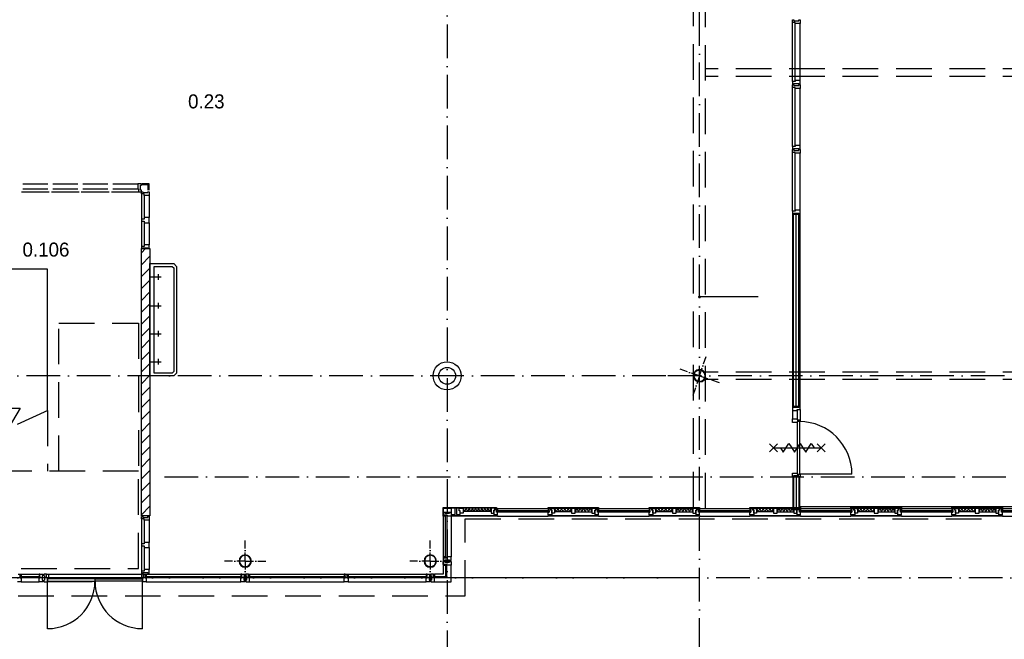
# Model space of a CAD drawing. Header units: millimetres. Extents: x 90707 to 450385, y -1262 to 949019.
# Tile 14 of 60: x 132325 to 149881, y 8114 to 19153. Entities that reach past the tile are written whole.
import ezdxf
from ezdxf.enums import TextEntityAlignment as Align

# ---------------------------------------------------------------- set-up
doc = ezdxf.new("R2010")
doc.units = ezdxf.units.MM
doc.header["$LTSCALE"] = 100
doc.linetypes.add('DASHDOT', pattern=[9, 6, -1.5, 0, -1.5])
doc.linetypes.add('HIDDEN', pattern=[9.525, 6.35, -3.175])
for name, color, linetype in [('AL$1----_ALGEMEEN', 7, 'CONTINUOUS'), ('AL$7----_STRAMIEN', 1, 'DASHDOT'), ('AL$8----_HULPKOLOM', 2, 'CONTINUOUS'), ('AL$8----_HULPLIJNEN', 2, 'CONTINUOUS'), ('AL21----_BUITENWAND', 4, 'CONTINUOUS'), ('AL21K---_ISOLATIE', 1, 'CONTINUOUS'), ('AL22----_BINNENWAND', 7, 'CONTINUOUS'), ('AL24----_TRAPPEN', 7, 'CONTINUOUS'), ('AL28----_KONSTRUKTIE', 3, 'CONTINUOUS'), ('AL31----_BUITENKOZ', 7, 'CONTINUOUS'), ('AL31----_DRAAIRICHTING', 1, 'CONTINUOUS'), ('AL32----_BINNENKOZ', 7, 'CONTINUOUS'), ('AL32----_DRAAIRICHTING', 1, 'CONTINUOUS'), ('AL65----_BEVEILIGING', 7, 'CONTINUOUS'), ('AL74----_INRSANITAIR', 7, 'CONTINUOUS'), ('ALL-----_REFLIJNEN', 8, 'CONTINUOUS'), ('ALXAB---_PREFABBETON', 1, 'CONTINUOUS'), ('ALXOU---_GLAS', 7, 'CONTINUOUS'), ('BOUW', 8, 'CONTINUOUS'), ('EL6441--_DATACOM', 3, 'CONTINUOUS'), ('MV-BINNENKOZIJN', 1, 'CONTINUOUS'), ('MV-BINNENWANDEN', 1, 'CONTINUOUS'), ('VOLGNUMMER', 7, 'CONTINUOUS')]:
    doc.layers.add(name, color=color, linetype=linetype)
doc.styles.add('BURO-025', font='BUROFONT.shx', dxfattribs={"height": 250})
doc.styles.get("Standard").update_dxf_attribs({"font": 'iso.shx'})

# ---------------------------------------------------------------- blocks, each defined once
blk = doc.blocks.new('A$Cca306792')
at = {"layer": 'AL$1----_ALGEMEEN', "color": 8}
blk.add_line((41903, 14330), (41903, 14330), dxfattribs=at)
at = {"layer": 'AL$7----_STRAMIEN', "color": 1}
for p, q in [((48828, 22132), (48828, 5654)), ((52728, 10470), (28083, 10470))]:
    blk.add_line(p, q, dxfattribs=at)
at = {"layer": 'AL$7----_STRAMIEN'}
blk.add_line((61428, 10470), (30583, 10470), dxfattribs=at)
for points in [[(53328, 5550), (53328, 47073)], [(43788, 12270), (83281, 12270)]]:
    blk.add_lwpolyline(points, dxfattribs=at)
at = {"layer": 'AL$7----_STRAMIEN', "color": 1}
blk.add_lwpolyline([(101068, 14070), (52728, 14070), (28083, 14070)], dxfattribs=at)
at = {"layer": 'AL$8----_HULPKOLOM', "color": 8}
blk.add_circle((48828, 14070), 250, dxfattribs=at)
blk.add_circle((48828, 14070), 250, dxfattribs=at)
at = {"layer": 'AL$8----_HULPLIJNEN', "color": 8, "linetype": 'DASHDOT', "ltscale": 0.25}
for p, q in [((53328, 14070), (53449, 14417)), ((53328, 14070), (52981, 14190)), ((53328, 14070), (53208, 13722)), ((53328, 14070), (53676, 13949)), ((45228, 10770), (45228, 11138)), ((45228, 10770), (45228, 11138)), ((48528, 10770), (48528, 11138)), ((48528, 10770), (48528, 11138)), ((45228, 10770), (44861, 10770)), ((45228, 10770), (44861, 10770)), ((45228, 10770), (45228, 10402)), ((45228, 10770), (45596, 10770)), ((45228, 10770), (45228, 10402)), ((45228, 10770), (45596, 10770)), ((48528, 10770), (48161, 10770)), ((48528, 10770), (48161, 10770)), ((48528, 10770), (48528, 10402)), ((48528, 10770), (48896, 10770)), ((48528, 10770), (48528, 10402)), ((48528, 10770), (48896, 10770))]:
    blk.add_line(p, q, dxfattribs=at)
at = {"layer": 'AL21----_BUITENWAND', "color": 8, "linetype": 'HIDDEN'}
for p, q in [((49148, 11520), (58446, 11520)), ((49148, 10150), (49148, 11520)), ((40228, 10150), (49148, 10150))]:
    blk.add_line(p, q, dxfattribs=at)
at = {"layer": 'AL21K---_ISOLATIE', "color": 8, "linetype": 'Continuous'}
for p, q in [((49611, 11711), (49112, 11711)), ((49611, 11651), (49112, 11651)), ((49140, 11651), (49114, 11711)), ((49168, 11711), (49140, 11651)), ((49196, 11651), (49168, 11711)), ((49223, 11711), (49196, 11651)), ((49251, 11651), (49223, 11711)), ((49279, 11711), (49251, 11651)), ((49306, 11651), (49279, 11711)), ((49334, 11711), (49306, 11651)), ((49362, 11651), (49334, 11711)), ((49390, 11711), (49362, 11651)), ((49417, 11651), (49390, 11711)), ((49445, 11711), (49417, 11651)), ((49473, 11651), (49445, 11711)), ((49500, 11711), (49473, 11651)), ((49528, 11651), (49500, 11711)), ((49556, 11711), (49528, 11651)), ((49584, 11651), (49556, 11711)), ((49610, 11711), (49584, 11651)), ((51045, 11709), (50745, 11709)), ((51045, 11649), (50745, 11649)), ((50775, 11649), (50749, 11709)), ((50805, 11709), (50775, 11649)), ((50835, 11649), (50805, 11709)), ((50865, 11709), (50835, 11649)), ((50895, 11649), (50865, 11709)), ((50925, 11709), (50895, 11649)), ((50955, 11649), (50925, 11709)), ((50985, 11709), (50955, 11649)), ((51015, 11649), (50985, 11709)), ((51041, 11709), (51015, 11649)), ((51112, 11709), (51411, 11709)), ((51112, 11649), (51411, 11649)), ((51116, 11649), (51142, 11709)), ((51142, 11709), (51172, 11649)), ((51172, 11649), (51202, 11709)), ((51202, 11709), (51232, 11649)), ((51232, 11649), (51262, 11709)), ((51262, 11709), (51292, 11649)), ((51292, 11649), (51321, 11709)), ((51321, 11709), (51351, 11649)), ((51351, 11649), (51381, 11709)), ((51381, 11709), (51407, 11649)), ((52845, 11709), (52545, 11709)), ((52845, 11649), (52545, 11649)), ((52575, 11649), (52549, 11709)), ((52605, 11709), (52575, 11649)), ((52635, 11649), (52605, 11709)), ((52665, 11709), (52635, 11649)), ((52695, 11649), (52665, 11709)), ((52725, 11709), (52695, 11649)), ((52755, 11649), (52725, 11709)), ((52785, 11709), (52755, 11649)), ((52815, 11649), (52785, 11709)), ((52841, 11709), (52815, 11649)), ((52912, 11709), (53211, 11709)), ((52912, 11649), (53211, 11649)), ((52916, 11649), (52942, 11709)), ((52942, 11709), (52972, 11649)), ((52972, 11649), (53002, 11709)), ((53002, 11709), (53032, 11649)), ((53032, 11649), (53062, 11709)), ((53062, 11709), (53092, 11649)), ((53092, 11649), (53121, 11709)), ((53121, 11709), (53151, 11649)), ((53151, 11649), (53181, 11709)), ((53181, 11709), (53207, 11649)), ((54645, 11709), (54345, 11709)), ((54645, 11649), (54345, 11649)), ((54375, 11649), (54349, 11709)), ((54405, 11709), (54375, 11649)), ((54435, 11649), (54405, 11709)), ((54465, 11709), (54435, 11649)), ((54495, 11649), (54465, 11709)), ((54525, 11709), (54495, 11649)), ((54555, 11649), (54525, 11709)), ((54585, 11709), (54555, 11649)), ((54615, 11649), (54585, 11709)), ((54641, 11709), (54615, 11649)), ((54712, 11709), (55011, 11709)), ((54712, 11649), (55011, 11649)), ((54716, 11649), (54742, 11709)), ((54742, 11709), (54772, 11649)), ((54772, 11649), (54802, 11709)), ((54802, 11709), (54832, 11649)), ((54832, 11649), (54862, 11709)), ((54862, 11709), (54892, 11649)), ((54892, 11649), (54921, 11709)), ((54921, 11709), (54951, 11649)), ((54951, 11649), (54981, 11709)), ((54981, 11709), (55007, 11649)), ((56445, 11709), (56145, 11709)), ((56445, 11649), (56145, 11649)), ((56175, 11649), (56149, 11709)), ((56205, 11709), (56175, 11649)), ((56235, 11649), (56205, 11709)), ((56265, 11709), (56235, 11649)), ((56295, 11649), (56265, 11709)), ((56325, 11709), (56295, 11649)), ((56355, 11649), (56325, 11709)), ((56385, 11709), (56355, 11649)), ((56415, 11649), (56385, 11709)), ((56441, 11709), (56415, 11649)), ((56512, 11709), (56811, 11709)), ((56512, 11649), (56811, 11649)), ((56516, 11649), (56542, 11709)), ((56542, 11709), (56572, 11649)), ((56572, 11649), (56602, 11709)), ((56602, 11709), (56632, 11649)), ((56632, 11649), (56662, 11709)), ((56662, 11709), (56692, 11649)), ((56692, 11649), (56721, 11709)), ((56721, 11709), (56751, 11649)), ((56751, 11649), (56781, 11709)), ((56781, 11709), (56807, 11649)), ((58245, 11709), (57945, 11709)), ((58245, 11649), (57945, 11649)), ((57975, 11649), (57949, 11709)), ((58005, 11709), (57975, 11649)), ((58035, 11649), (58005, 11709)), ((58065, 11709), (58035, 11649)), ((58095, 11649), (58065, 11709)), ((58125, 11709), (58095, 11649)), ((58155, 11649), (58125, 11709)), ((58185, 11709), (58155, 11649)), ((58215, 11649), (58185, 11709)), ((58241, 11709), (58215, 11649)), ((58312, 11709), (58611, 11709)), ((58312, 11649), (58611, 11649)), ((58316, 11649), (58342, 11709)), ((58342, 11709), (58372, 11649)), ((58372, 11649), (58402, 11709)), ((58402, 11709), (58432, 11649)), ((58432, 11649), (58462, 11709)), ((58462, 11709), (58492, 11649)), ((58492, 11649), (58521, 11709)), ((58521, 11709), (58551, 11649)), ((58551, 11649), (58581, 11709)), ((58581, 11709), (58607, 11649))]:
    blk.add_line(p, q, dxfattribs=at)
at = {"layer": 'AL22----_BINNENWAND', "color": 8}
for p, q in [((54991, 13521), (54991, 16952)), ((54991, 16952), (55116, 16952)), ((55116, 16952), (55116, 13521)), ((55116, 13521), (54991, 13521)), ((54991, 12270), (54991, 11690)), ((55116, 12270), (54991, 12270)), ((55116, 11690), (55116, 12270)), ((54991, 11690), (55116, 11690))]:
    blk.add_line(p, q, dxfattribs=at)
at = {"layer": 'AL22----_BINNENWAND', "color": 8, "linetype": 'Continuous'}
for p, q in [((55006, 13521), (55006, 16952)), ((55101, 13521), (55101, 16952)), ((54993, 12270), (54993, 11690)), ((55006, 12270), (55006, 11690)), ((55101, 12270), (55101, 11690)), ((55113, 12270), (55113, 11690))]:
    blk.add_line(p, q, dxfattribs=at)
at = {"layer": 'AL24----_TRAPPEN', "color": 8}
for p, q in [((41703, 15970), (40280, 15970)), ((41703, 13452), (41703, 15970)), ((40793, 13496), (41216, 13496)), ((41216, 13496), (41004, 13130))]:
    blk.add_line(p, q, dxfattribs=at)
at = {"layer": 'AL24----_TRAPPEN', "color": 8, "linetype": 'HIDDEN'}
for p, q in [((41903, 12370), (41903, 15009)), ((41903, 15009), (43326, 15009)), ((43326, 15009), (43326, 12370)), ((41703, 13452), (41703, 12370)), ((43326, 12370), (40280, 12370)), ((43326, 12370), (41903, 12370)), ((43326, 10639), (43326, 12370)), ((40280, 10639), (43326, 10639))]:
    blk.add_line(p, q, dxfattribs=at)
at = {"layer": 'AL24----_TRAPPEN', "color": 8, "linetype": 'DASHDOT'}
blk.add_line((41706, 13453), (40280, 12805), dxfattribs=at)
at = {"layer": 'AL28----_KONSTRUKTIE', "color": 8}
for p, q in [((43378, 11574), (43378, 16336)), ((43378, 16336), (43528, 16336)), ((43528, 16336), (43528, 11574)), ((43528, 11574), (43378, 11574))]:
    blk.add_line(p, q, dxfattribs=at)
blk.add_circle((48828, 14070), 150, dxfattribs=at)
blk.add_circle((48828, 14070), 150, dxfattribs=at)
for centre, radius, start, end in [((53328, 14070), 110, 160.8893, 340.8893), ((53328, 14070), 110, 340.8893, 160.8893), ((53328, 14070), 102, 160.8893, 340.8893), ((53328, 14070), 102, 340.8893, 160.8893), ((45228, 10770), 110, 0, 180), ((45228, 10770), 110, 0, 180), ((45228, 10770), 110, 180, 0), ((45228, 10770), 110, 180, 0), ((45228, 10770), 102, 0, 180), ((45228, 10770), 102, 0, 180), ((45228, 10770), 102, 180, 0), ((45228, 10770), 102, 180, 0), ((48528, 10770), 110, 0, 180), ((48528, 10770), 110, 0, 180), ((48528, 10770), 110, 180, 0), ((48528, 10770), 110, 180, 0), ((48528, 10770), 102, 0, 180), ((48528, 10770), 102, 0, 180), ((48528, 10770), 102, 180, 0), ((48528, 10770), 102, 180, 0)]:
    blk.add_arc(centre, radius, start, end, dxfattribs=at)
at = {"layer": 'AL31----_BUITENKOZ', "color": 8}
for p, q in [((48759, 11711), (48759, 11726)), ((48759, 11726), (49711, 11726)), ((49711, 11711), (48759, 11711)), ((48759, 11637), (48765, 11637)), ((48759, 11587), (48759, 11637)), ((48765, 11637), (48779, 11637)), ((48779, 11637), (48779, 11637)), ((48779, 11637), (48789, 11637)), ((48789, 11637), (48789, 11623)), ((48789, 11623), (48869, 11623)), ((48869, 11623), (48869, 11637)), ((48869, 11637), (48878, 11637)), ((48878, 11637), (48878, 11637)), ((48878, 11637), (48892, 11637)), ((48892, 11637), (48898, 11637)), ((48898, 11637), (48898, 11618)), ((48898, 11618), (48898, 11570)), ((49611, 11711), (49611, 11621)), ((49678, 11711), (49611, 11711)), ((49611, 11621), (49661, 11621)), ((49678, 11676), (49661, 11676)), ((49661, 11676), (49661, 11595)), ((49661, 11621), (49661, 11676)), ((49661, 11676), (49678, 11676)), ((49661, 11595), (49728, 11595)), ((49675, 11595), (49675, 11582)), ((49718, 11595), (49675, 11595)), ((49678, 11676), (49678, 11711)), ((49711, 11709), (49678, 11709)), ((49678, 11709), (49678, 11676)), ((49711, 11726), (49711, 11711)), ((49711, 11672), (49711, 11709)), ((49711, 11709), (49728, 11709)), ((49711, 11642), (49711, 11709)), ((49728, 11672), (49711, 11672)), ((49728, 11642), (49711, 11642)), ((49718, 11582), (49718, 11595)), ((49728, 11709), (50628, 11709)), ((49728, 11709), (49728, 11672)), ((49728, 11595), (49728, 11642)), ((50628, 11709), (50628, 11726)), ((50628, 11726), (51528, 11726)), ((51528, 11709), (50628, 11709)), ((50645, 11709), (50628, 11709)), ((50628, 11709), (50628, 11672)), ((50628, 11672), (50645, 11672)), ((50628, 11595), (50628, 11642)), ((50628, 11642), (50645, 11642)), ((50695, 11595), (50628, 11595)), ((50638, 11582), (50638, 11595)), ((50638, 11595), (50681, 11595)), ((50645, 11672), (50645, 11709)), ((50645, 11709), (50678, 11709)), ((50645, 11642), (50645, 11709)), ((50678, 11676), (50678, 11709)), ((50678, 11709), (50745, 11709)), ((50678, 11709), (50678, 11676)), ((50695, 11676), (50678, 11676)), ((50678, 11676), (50695, 11676)), ((50681, 11595), (50681, 11582)), ((50695, 11621), (50695, 11676)), ((50695, 11676), (50695, 11595)), ((50745, 11621), (50695, 11621)), ((50745, 11709), (50745, 11621)), ((51045, 11709), (51045, 11621)), ((51112, 11709), (51045, 11709)), ((51045, 11621), (51112, 11621)), ((51112, 11621), (51112, 11709)), ((51411, 11709), (51411, 11621)), ((51478, 11709), (51411, 11709)), ((51411, 11621), (51461, 11621)), ((51461, 11621), (51461, 11676)), ((51461, 11676), (51478, 11676)), ((51478, 11676), (51461, 11676)), ((51461, 11676), (51461, 11595)), ((51461, 11595), (51528, 11595)), ((51475, 11595), (51475, 11582)), ((51518, 11595), (51475, 11595)), ((51478, 11676), (51478, 11709)), ((51511, 11709), (51478, 11709)), ((51478, 11709), (51478, 11676)), ((51511, 11672), (51511, 11709)), ((51511, 11709), (51528, 11709)), ((51511, 11642), (51511, 11709)), ((51528, 11672), (51511, 11672)), ((51528, 11642), (51511, 11642)), ((51518, 11582), (51518, 11595)), ((51528, 11726), (51528, 11709)), ((51528, 11709), (52428, 11709)), ((51528, 11709), (51528, 11672)), ((51528, 11595), (51528, 11642)), ((52428, 11709), (52428, 11726)), ((52428, 11726), (53328, 11726)), ((53328, 11709), (52428, 11709)), ((52445, 11709), (52428, 11709)), ((52428, 11709), (52428, 11672)), ((52428, 11672), (52445, 11672)), ((52428, 11595), (52428, 11642)), ((52428, 11642), (52445, 11642)), ((52495, 11595), (52428, 11595)), ((52438, 11582), (52438, 11595)), ((52438, 11595), (52481, 11595)), ((52445, 11672), (52445, 11709)), ((52445, 11709), (52478, 11709)), ((52445, 11642), (52445, 11709)), ((52478, 11676), (52478, 11709)), ((52478, 11709), (52545, 11709)), ((52478, 11709), (52478, 11676)), ((52495, 11676), (52478, 11676)), ((52478, 11676), (52495, 11676)), ((52481, 11595), (52481, 11582)), ((52495, 11621), (52495, 11676)), ((52495, 11676), (52495, 11595)), ((52545, 11621), (52495, 11621)), ((52545, 11709), (52545, 11621)), ((52845, 11709), (52845, 11621)), ((52912, 11709), (52845, 11709)), ((52845, 11621), (52912, 11621)), ((52912, 11621), (52912, 11709)), ((53211, 11709), (53211, 11621)), ((53278, 11709), (53211, 11709)), ((53211, 11621), (53261, 11621)), ((53261, 11621), (53261, 11676)), ((53261, 11676), (53278, 11676)), ((53278, 11676), (53261, 11676)), ((53261, 11676), (53261, 11595)), ((53261, 11595), (53328, 11595)), ((53275, 11595), (53275, 11582)), ((53318, 11595), (53275, 11595)), ((53278, 11676), (53278, 11709)), ((53311, 11709), (53278, 11709)), ((53278, 11709), (53278, 11676)), ((53311, 11672), (53311, 11709)), ((53311, 11709), (53328, 11709)), ((53311, 11642), (53311, 11709)), ((53328, 11672), (53311, 11672)), ((53328, 11642), (53311, 11642)), ((53318, 11582), (53318, 11595)), ((53328, 11726), (53328, 11709)), ((53328, 11709), (54228, 11709)), ((53328, 11709), (53328, 11672)), ((53328, 11595), (53328, 11642)), ((54228, 11709), (54228, 11726)), ((54228, 11726), (55128, 11726)), ((55128, 11709), (54228, 11709)), ((54245, 11709), (54228, 11709)), ((54228, 11709), (54228, 11672)), ((54228, 11672), (54245, 11672)), ((54228, 11595), (54228, 11642)), ((54228, 11642), (54245, 11642)), ((54295, 11595), (54228, 11595)), ((54238, 11582), (54238, 11595)), ((54238, 11595), (54281, 11595)), ((54245, 11672), (54245, 11709)), ((54245, 11709), (54278, 11709)), ((54245, 11642), (54245, 11709)), ((54278, 11676), (54278, 11709)), ((54278, 11709), (54345, 11709)), ((54278, 11709), (54278, 11676)), ((54295, 11676), (54278, 11676)), ((54278, 11676), (54295, 11676)), ((54281, 11595), (54281, 11582)), ((54295, 11621), (54295, 11676)), ((54295, 11676), (54295, 11595)), ((54345, 11621), (54295, 11621)), ((54345, 11709), (54345, 11621)), ((54645, 11709), (54645, 11621)), ((54712, 11709), (54645, 11709)), ((54645, 11621), (54712, 11621)), ((54712, 11621), (54712, 11709)), ((55011, 11709), (55011, 11621)), ((55078, 11709), (55011, 11709)), ((55011, 11621), (55061, 11621)), ((55061, 11621), (55061, 11676)), ((55061, 11676), (55078, 11676)), ((55078, 11676), (55061, 11676)), ((55061, 11676), (55061, 11595)), ((55061, 11595), (55128, 11595)), ((55075, 11595), (55075, 11582)), ((55118, 11595), (55075, 11595)), ((55078, 11676), (55078, 11709)), ((55111, 11709), (55078, 11709)), ((55078, 11709), (55078, 11676)), ((55111, 11672), (55111, 11709)), ((55111, 11709), (55128, 11709)), ((55111, 11642), (55111, 11709)), ((55128, 11672), (55111, 11672)), ((55128, 11642), (55111, 11642)), ((55118, 11582), (55118, 11595)), ((55128, 11726), (55128, 11709)), ((55128, 11709), (56028, 11709)), ((55128, 11709), (55128, 11672)), ((55128, 11595), (55128, 11642)), ((56028, 11709), (56028, 11726)), ((56028, 11726), (56928, 11726)), ((56928, 11709), (56028, 11709)), ((56045, 11709), (56028, 11709)), ((56028, 11709), (56028, 11672)), ((56028, 11672), (56045, 11672)), ((56028, 11595), (56028, 11642)), ((56028, 11642), (56045, 11642)), ((56095, 11595), (56028, 11595)), ((56038, 11582), (56038, 11595)), ((56038, 11595), (56081, 11595)), ((56045, 11672), (56045, 11709)), ((56045, 11709), (56078, 11709)), ((56045, 11642), (56045, 11709)), ((56078, 11676), (56078, 11709)), ((56078, 11709), (56145, 11709)), ((56078, 11709), (56078, 11676)), ((56095, 11676), (56078, 11676)), ((56078, 11676), (56095, 11676)), ((56081, 11595), (56081, 11582)), ((56095, 11621), (56095, 11676)), ((56095, 11676), (56095, 11595)), ((56145, 11621), (56095, 11621)), ((56145, 11709), (56145, 11621)), ((56445, 11709), (56445, 11621)), ((56512, 11709), (56445, 11709)), ((56445, 11621), (56512, 11621)), ((56512, 11621), (56512, 11709)), ((56811, 11709), (56811, 11621)), ((56878, 11709), (56811, 11709)), ((56811, 11621), (56861, 11621)), ((56878, 11676), (56861, 11676)), ((56861, 11676), (56861, 11595)), ((56861, 11621), (56861, 11676)), ((56861, 11676), (56878, 11676)), ((56861, 11595), (56928, 11595)), ((56875, 11595), (56875, 11582)), ((56918, 11595), (56875, 11595)), ((56911, 11709), (56878, 11709)), ((56878, 11709), (56878, 11676)), ((56878, 11676), (56878, 11709)), ((56911, 11672), (56911, 11709)), ((56911, 11709), (56928, 11709)), ((56911, 11642), (56911, 11709)), ((56928, 11672), (56911, 11672)), ((56928, 11642), (56911, 11642)), ((56918, 11582), (56918, 11595)), ((56928, 11726), (56928, 11709)), ((56928, 11709), (57828, 11709)), ((56928, 11709), (56928, 11672)), ((56928, 11595), (56928, 11642)), ((57828, 11709), (57828, 11726)), ((57828, 11726), (58728, 11726)), ((58728, 11709), (57828, 11709)), ((57845, 11709), (57828, 11709)), ((57828, 11709), (57828, 11672)), ((57828, 11672), (57845, 11672)), ((57828, 11595), (57828, 11642)), ((57828, 11642), (57845, 11642)), ((57895, 11595), (57828, 11595)), ((57838, 11582), (57838, 11595)), ((57838, 11595), (57881, 11595)), ((57845, 11672), (57845, 11709)), ((57845, 11709), (57878, 11709)), ((57845, 11642), (57845, 11709)), ((57878, 11709), (57878, 11676)), ((57878, 11676), (57878, 11709)), ((57878, 11709), (57945, 11709)), ((57878, 11676), (57895, 11676)), ((57895, 11676), (57878, 11676)), ((57881, 11595), (57881, 11582)), ((57895, 11676), (57895, 11595)), ((57895, 11621), (57895, 11676)), ((57945, 11621), (57895, 11621)), ((57945, 11709), (57945, 11621)), ((58245, 11709), (58245, 11621)), ((58312, 11709), (58245, 11709)), ((58245, 11621), (58312, 11621)), ((58312, 11621), (58312, 11709)), ((58611, 11709), (58611, 11621)), ((58678, 11709), (58611, 11709)), ((58611, 11621), (58661, 11621)), ((58678, 11676), (58661, 11676)), ((58661, 11676), (58661, 11595)), ((58661, 11621), (58661, 11676)), ((58661, 11676), (58678, 11676)), ((58661, 11595), (58728, 11595)), ((58675, 11595), (58675, 11582)), ((58718, 11595), (58675, 11595)), ((58711, 11709), (58678, 11709)), ((58678, 11709), (58678, 11676)), ((58678, 11676), (58678, 11709)), ((58711, 11672), (58711, 11709)), ((58711, 11709), (58728, 11709)), ((58711, 11642), (58711, 11709)), ((58728, 11672), (58711, 11672)), ((58728, 11642), (58711, 11642)), ((58718, 11582), (58718, 11595)), ((58728, 11726), (58728, 11709)), ((58728, 11709), (59628, 11709)), ((58728, 11709), (58728, 11672)), ((58728, 11595), (58728, 11642)), ((48759, 11587), (48797, 11587)), ((48759, 11570), (48759, 11587)), ((48826, 11587), (48759, 11587)), ((48759, 11570), (48759, 10846)), ((48797, 11570), (48759, 11570)), ((48797, 11587), (48826, 11587)), ((48797, 11570), (48797, 11587)), ((48797, 11587), (48797, 11570)), ((48801, 11570), (48797, 11570)), ((48822, 11583), (48801, 11583)), ((48801, 11583), (48801, 11570)), ((48822, 11570), (48822, 11583)), ((48826, 11570), (48822, 11570)), ((48826, 11587), (48826, 11570)), ((48826, 11570), (48826, 11587)), ((48879, 11570), (48826, 11570)), ((48887, 11570), (48879, 11570)), ((48891, 11570), (48887, 11570)), ((48898, 11570), (48891, 11570)), ((48898, 11570), (48898, 11582)), ((48898, 11582), (49728, 11582)), ((49728, 11570), (48898, 11570)), ((48898, 11570), (48898, 10846)), ((49675, 11582), (49718, 11582)), ((49728, 11582), (49728, 11570)), ((49728, 11570), (50628, 11570)), ((50628, 11570), (50628, 11582)), ((50628, 11582), (51528, 11582)), ((51528, 11570), (50628, 11570)), ((50681, 11582), (50638, 11582)), ((51475, 11582), (51518, 11582)), ((51528, 11582), (51528, 11570)), ((51528, 11570), (52428, 11570)), ((52428, 11570), (52428, 11582)), ((52428, 11582), (53328, 11582)), ((53328, 11570), (52428, 11570)), ((52481, 11582), (52438, 11582)), ((53275, 11582), (53318, 11582)), ((53328, 11582), (53328, 11570)), ((53328, 11570), (54228, 11570)), ((54228, 11570), (54228, 11582)), ((54228, 11582), (55128, 11582)), ((55128, 11570), (54228, 11570)), ((54281, 11582), (54238, 11582)), ((55075, 11582), (55118, 11582)), ((55128, 11582), (55128, 11570)), ((55128, 11570), (56028, 11570)), ((56028, 11570), (56028, 11582)), ((56028, 11582), (56928, 11582)), ((56928, 11570), (56028, 11570)), ((56081, 11582), (56038, 11582)), ((56875, 11582), (56918, 11582)), ((56928, 11582), (56928, 11570)), ((56928, 11570), (57828, 11570)), ((57828, 11570), (57828, 11582)), ((57828, 11582), (58728, 11582)), ((58728, 11570), (57828, 11570)), ((57881, 11582), (57838, 11582)), ((58675, 11582), (58718, 11582)), ((58728, 11582), (58728, 11570)), ((58728, 11570), (59628, 11570)), ((48797, 10846), (48759, 10846)), ((48759, 10846), (48759, 10829)), ((48759, 10829), (48797, 10829)), ((48826, 10829), (48759, 10829)), ((48759, 10829), (48759, 10779)), ((48759, 10779), (48765, 10779)), ((48765, 10779), (48779, 10779)), ((48779, 10779), (48779, 10779)), ((48779, 10779), (48789, 10779)), ((48789, 10779), (48789, 10793)), ((48789, 10793), (48869, 10793)), ((48801, 10846), (48797, 10846)), ((48797, 10846), (48797, 10829)), ((48797, 10829), (48797, 10846)), ((48797, 10829), (48826, 10829)), ((48801, 10833), (48801, 10846)), ((48822, 10833), (48801, 10833)), ((48826, 10846), (48822, 10846)), ((48822, 10846), (48822, 10833)), ((48826, 10829), (48826, 10846)), ((48879, 10846), (48826, 10846)), ((48826, 10846), (48826, 10829)), ((48869, 10793), (48869, 10779)), ((48869, 10779), (48878, 10779)), ((48878, 10779), (48878, 10779)), ((48878, 10779), (48892, 10779)), ((48887, 10846), (48879, 10846)), ((48891, 10846), (48887, 10846)), ((48898, 10846), (48891, 10846)), ((48892, 10779), (48898, 10779)), ((48898, 10798), (48898, 10846)), ((48898, 10779), (48898, 10798)), ((41182, 10539), (41215, 10539)), ((41215, 10539), (41215, 10472)), ((41215, 10501), (41215, 10539)), ((41215, 10539), (41232, 10539)), ((41232, 10539), (41552, 10539)), ((41232, 10539), (41232, 10501)), ((41569, 10539), (41552, 10539)), ((41552, 10539), (41552, 10501)), ((41569, 10501), (41569, 10539)), ((41569, 10472), (41569, 10539)), ((41569, 10539), (41619, 10539)), ((41619, 10539), (41619, 10509)), ((41687, 10539), (41637, 10539)), ((41637, 10539), (41637, 10509)), ((41687, 10539), (41721, 10539)), ((41687, 10472), (41687, 10539)), ((41687, 10472), (41687, 10539)), ((41721, 10539), (43378, 10539)), ((41721, 10539), (41721, 10451)), ((43412, 10539), (43378, 10539)), ((43378, 10539), (43378, 10451)), ((43412, 10472), (43412, 10539)), ((43412, 10472), (43412, 10539)), ((43412, 10539), (43445, 10539)), ((43445, 10539), (43445, 10472)), ((43445, 10501), (43445, 10539)), ((43445, 10539), (43462, 10539)), ((43462, 10539), (45152, 10539)), ((43462, 10539), (43462, 10501)), ((45169, 10539), (45152, 10539)), ((45152, 10539), (45152, 10501)), ((45169, 10501), (45169, 10539)), ((45169, 10472), (45169, 10539)), ((45169, 10539), (45219, 10539)), ((45219, 10539), (45219, 10509)), ((45287, 10539), (45237, 10539)), ((45237, 10539), (45237, 10509)), ((45287, 10539), (47012, 10539)), ((45287, 10501), (45287, 10539)), ((45287, 10539), (45304, 10539)), ((45287, 10472), (45287, 10539)), ((45304, 10539), (45304, 10501)), ((47012, 10539), (46995, 10539)), ((46995, 10539), (46995, 10501)), ((47012, 10501), (47012, 10539)), ((47012, 10472), (47012, 10539)), ((47012, 10539), (47045, 10539)), ((47045, 10539), (47045, 10472)), ((47045, 10501), (47045, 10539)), ((47045, 10539), (47062, 10539)), ((47062, 10539), (48453, 10539)), ((47062, 10539), (47062, 10501)), ((48470, 10539), (48453, 10539)), ((48453, 10539), (48453, 10501)), ((48470, 10501), (48470, 10539)), ((48470, 10472), (48470, 10539)), ((48470, 10539), (48520, 10539)), ((48520, 10539), (48520, 10509)), ((48759, 10539), (48604, 10539)), ((48759, 10694), (48759, 10539)), ((48898, 10400), (48898, 10694)), ((41232, 10400), (41165, 10400)), ((41215, 10472), (41215, 10501)), ((41215, 10501), (41232, 10501)), ((41232, 10501), (41215, 10501)), ((41215, 10472), (41232, 10472)), ((41232, 10472), (41215, 10472)), ((41232, 10497), (41219, 10497)), ((41219, 10497), (41219, 10476)), ((41219, 10476), (41232, 10476)), ((41232, 10501), (41232, 10497)), ((41232, 10476), (41232, 10472)), ((41232, 10472), (41232, 10400)), ((41232, 10400), (41552, 10400)), ((41552, 10501), (41569, 10501)), ((41552, 10501), (41552, 10497)), ((41569, 10501), (41552, 10501)), ((41552, 10497), (41565, 10497)), ((41565, 10476), (41552, 10476)), ((41552, 10476), (41552, 10472)), ((41552, 10472), (41569, 10472)), ((41552, 10400), (41552, 10472)), ((41552, 10472), (41569, 10472)), ((41619, 10400), (41552, 10400)), ((41565, 10497), (41565, 10476)), ((41569, 10472), (41569, 10501)), ((41619, 10509), (41605, 10509)), ((41605, 10509), (41605, 10429)), ((41605, 10429), (41619, 10429)), ((41619, 10429), (41619, 10400)), ((41637, 10509), (41651, 10509)), ((41651, 10429), (41637, 10429)), ((41637, 10429), (41637, 10400)), ((41637, 10400), (41704, 10400)), ((41651, 10509), (41651, 10429)), ((41704, 10472), (41687, 10472)), ((41704, 10472), (41687, 10472)), ((41704, 10451), (41704, 10472)), ((41704, 10400), (41704, 10472)), ((41704, 10451), (41704, 10411)), ((42550, 10451), (41704, 10451)), ((41721, 10451), (41704, 10451)), ((41704, 10411), (42550, 10411)), ((42498, 10400), (41704, 10400)), ((42550, 10411), (42550, 10451)), ((42550, 10451), (43395, 10451)), ((42550, 10411), (42550, 10451)), ((43395, 10411), (42550, 10411)), ((43378, 10451), (43395, 10451)), ((43395, 10451), (43395, 10472)), ((43395, 10472), (43412, 10472)), ((43395, 10400), (43395, 10472)), ((43395, 10472), (43412, 10472)), ((43395, 10451), (43395, 10411)), ((43462, 10400), (43395, 10400)), ((43445, 10472), (43445, 10501)), ((43445, 10501), (43462, 10501)), ((43462, 10501), (43445, 10501)), ((43445, 10472), (43462, 10472)), ((43462, 10472), (43445, 10472)), ((43462, 10497), (43449, 10497)), ((43449, 10497), (43449, 10476)), ((43449, 10476), (43462, 10476)), ((43462, 10501), (43462, 10497)), ((43462, 10476), (43462, 10472)), ((43462, 10472), (43462, 10400)), ((43462, 10400), (45152, 10400)), ((45152, 10501), (45169, 10501)), ((45152, 10501), (45152, 10497)), ((45169, 10501), (45152, 10501)), ((45152, 10497), (45165, 10497)), ((45165, 10476), (45152, 10476)), ((45152, 10476), (45152, 10472)), ((45152, 10472), (45169, 10472)), ((45152, 10400), (45152, 10472)), ((45152, 10472), (45169, 10472)), ((45219, 10400), (45152, 10400)), ((45165, 10497), (45165, 10476)), ((45169, 10472), (45169, 10501)), ((45219, 10509), (45205, 10509)), ((45205, 10509), (45205, 10429)), ((45205, 10429), (45219, 10429)), ((45219, 10429), (45219, 10400)), ((45237, 10509), (45251, 10509)), ((45251, 10429), (45237, 10429)), ((45237, 10429), (45237, 10400)), ((45237, 10400), (45304, 10400)), ((45251, 10509), (45251, 10429)), ((45287, 10472), (45287, 10501)), ((45287, 10501), (45304, 10501)), ((45304, 10501), (45287, 10501)), ((45304, 10472), (45287, 10472)), ((45304, 10472), (45287, 10472)), ((45304, 10497), (45291, 10497)), ((45291, 10497), (45291, 10476)), ((45291, 10476), (45304, 10476)), ((45304, 10501), (45304, 10497)), ((45304, 10476), (45304, 10472)), ((45304, 10400), (45304, 10472)), ((45304, 10400), (46995, 10400)), ((46995, 10501), (47012, 10501)), ((46995, 10501), (46995, 10497)), ((47012, 10501), (46995, 10501)), ((46995, 10497), (47008, 10497)), ((47008, 10476), (46995, 10476)), ((46995, 10476), (46995, 10472)), ((46995, 10472), (47012, 10472)), ((46995, 10400), (46995, 10472)), ((46995, 10472), (47012, 10472)), ((47062, 10400), (46995, 10400)), ((47008, 10497), (47008, 10476)), ((47012, 10472), (47012, 10501)), ((47045, 10472), (47045, 10501)), ((47045, 10501), (47062, 10501)), ((47062, 10501), (47045, 10501)), ((47045, 10472), (47062, 10472)), ((47062, 10472), (47045, 10472)), ((47062, 10497), (47049, 10497)), ((47049, 10497), (47049, 10476)), ((47049, 10476), (47062, 10476)), ((47062, 10501), (47062, 10497)), ((47062, 10476), (47062, 10472)), ((47062, 10472), (47062, 10400)), ((47062, 10400), (48453, 10400)), ((48453, 10501), (48470, 10501)), ((48453, 10501), (48453, 10497)), ((48470, 10501), (48453, 10501)), ((48453, 10497), (48466, 10497)), ((48466, 10476), (48453, 10476)), ((48453, 10476), (48453, 10472)), ((48453, 10472), (48470, 10472)), ((48453, 10400), (48453, 10472)), ((48453, 10472), (48470, 10472)), ((48520, 10400), (48453, 10400)), ((48466, 10497), (48466, 10476)), ((48470, 10472), (48470, 10501)), ((48520, 10509), (48506, 10509)), ((48506, 10509), (48506, 10429)), ((48506, 10429), (48520, 10429)), ((48520, 10429), (48520, 10400)), ((48604, 10400), (48898, 10400))]:
    blk.add_line(p, q, dxfattribs=at)
at = {"layer": 'AL31----_BUITENKOZ', "color": 8, "linetype": 'Continuous'}
for p, q in [((48759, 11637), (48759, 11711)), ((48759, 11711), (48903, 11711)), ((48903, 11637), (48759, 11637)), ((48970, 11711), (48903, 11711)), ((48903, 11711), (48903, 11597)), ((48903, 11711), (48903, 11637)), ((48903, 11597), (48970, 11597)), ((48970, 11597), (48970, 11711)), ((49010, 11711), (48995, 11711)), ((48995, 11711), (48995, 11676)), ((48995, 11676), (48995, 11597)), ((48995, 11597), (49062, 11597)), ((49045, 11711), (49010, 11711)), ((49045, 11711), (49112, 11711)), ((49045, 11662), (49045, 11711)), ((49045, 11662), (49045, 11711)), ((49062, 11662), (49045, 11662)), ((49062, 11662), (49045, 11662)), ((49062, 11621), (49062, 11662)), ((49062, 11597), (49062, 11662)), ((49112, 11621), (49062, 11621)), ((49112, 11711), (49112, 11621)), ((48759, 10711), (48759, 10761)), ((48759, 10761), (48765, 10761)), ((48797, 10711), (48759, 10711)), ((48759, 10711), (48759, 10694)), ((48826, 10711), (48759, 10711)), ((48765, 10761), (48779, 10761)), ((48779, 10761), (48779, 10761)), ((48779, 10761), (48789, 10761)), ((48789, 10761), (48789, 10747)), ((48789, 10747), (48869, 10747)), ((48797, 10694), (48797, 10711)), ((48826, 10694), (48826, 10711)), ((48869, 10747), (48869, 10761)), ((48869, 10761), (48878, 10761)), ((48878, 10761), (48878, 10761)), ((48878, 10761), (48892, 10761)), ((48892, 10761), (48898, 10761)), ((48898, 10761), (48898, 10742)), ((48898, 10742), (48898, 10694)), ((48587, 10539), (48537, 10539)), ((48537, 10539), (48537, 10533)), ((48587, 10501), (48587, 10539)), ((48587, 10539), (48604, 10539)), ((48587, 10472), (48587, 10539)), ((48604, 10539), (48604, 10501)), ((48759, 10694), (48797, 10694)), ((48879, 10694), (48826, 10694)), ((48887, 10694), (48879, 10694)), ((48891, 10694), (48887, 10694)), ((48898, 10694), (48891, 10694)), ((48537, 10533), (48537, 10519)), ((48537, 10519), (48537, 10519)), ((48537, 10519), (48537, 10509)), ((48537, 10509), (48551, 10509)), ((48551, 10429), (48537, 10429)), ((48537, 10429), (48537, 10420)), ((48537, 10420), (48537, 10420)), ((48537, 10420), (48537, 10406)), ((48537, 10406), (48537, 10400)), ((48537, 10400), (48556, 10400)), ((48551, 10509), (48551, 10429)), ((48556, 10400), (48604, 10400)), ((48604, 10501), (48587, 10501)), ((48604, 10472), (48587, 10472)), ((48604, 10419), (48604, 10472)), ((48604, 10411), (48604, 10419)), ((48604, 10407), (48604, 10411)), ((48604, 10400), (48604, 10407))]:
    blk.add_line(p, q, dxfattribs=at)
at = {"layer": 'AL31----_DRAAIRICHTING', "color": 8}
for p, q in [((41704, 9565), (41704, 10411)), ((41704, 10411), (42550, 10411)), ((43395, 10411), (42550, 10411)), ((43395, 9565), (43395, 10411))]:
    blk.add_line(p, q, dxfattribs=at)
for centre, start, end in [((41704, 10411), 270, 0), ((43395, 10411), 180, 270)]:
    blk.add_arc(centre, 845, start, end, dxfattribs=at)
at = {"layer": 'AL32----_BINNENKOZ', "color": 8}
for p, q in [((54984, 20413), (55009, 20413)), ((54984, 20363), (54984, 20413)), ((55009, 20413), (55009, 20397)), ((55009, 20397), (55098, 20397)), ((55098, 20397), (55098, 20413)), ((55098, 20413), (55123, 20413)), ((55123, 20413), (55123, 20346)), ((55035, 20363), (54984, 20363)), ((54984, 19313), (54984, 20363)), ((55035, 20346), (55035, 20363)), ((55123, 20346), (55035, 20346)), ((55035, 19330), (55035, 20346)), ((55123, 19330), (55123, 20346)), ((55035, 19313), (54984, 19313)), ((54984, 19313), (54984, 19263)), ((55123, 19330), (55035, 19330)), ((55035, 19330), (55035, 19313)), ((55123, 19263), (55123, 19330)), ((54984, 19263), (55009, 19263)), ((54984, 19257), (55009, 19257)), ((54984, 19207), (54984, 19257)), ((54984, 18157), (54984, 19207)), ((55035, 19207), (54984, 19207)), ((55009, 19263), (55009, 19279)), ((55009, 19279), (55098, 19279)), ((55009, 19257), (55009, 19241)), ((55009, 19241), (55098, 19241)), ((55035, 19190), (55035, 19207)), ((55035, 18174), (55035, 19190)), ((55123, 19190), (55035, 19190)), ((55098, 19279), (55098, 19263)), ((55098, 19263), (55123, 19263)), ((55098, 19241), (55098, 19257)), ((55098, 19257), (55123, 19257)), ((55123, 19257), (55123, 19190)), ((55123, 18174), (55123, 19190)), ((55035, 18157), (54984, 18157)), ((54984, 18157), (54984, 18107)), ((54984, 18107), (55009, 18107)), ((54984, 18102), (55009, 18102)), ((54984, 18052), (54984, 18102)), ((55009, 18107), (55009, 18123)), ((55009, 18123), (55098, 18123)), ((55009, 18102), (55009, 18086)), ((55009, 18086), (55098, 18086)), ((55123, 18174), (55035, 18174)), ((55035, 18174), (55035, 18157)), ((55098, 18123), (55098, 18107)), ((55098, 18107), (55123, 18107)), ((55098, 18086), (55098, 18102)), ((55098, 18102), (55123, 18102)), ((55123, 18107), (55123, 18174)), ((55123, 18102), (55123, 18035)), ((54984, 17002), (54984, 18052)), ((55035, 18052), (54984, 18052)), ((55035, 18035), (55035, 18052)), ((55035, 17019), (55035, 18035)), ((55123, 18035), (55035, 18035)), ((55123, 17019), (55123, 18035)), ((41265, 17489), (41709, 17489)), ((41265, 17401), (41709, 17401)), ((41799, 17489), (42243, 17489)), ((41799, 17401), (42243, 17401)), ((42333, 17489), (42777, 17489)), ((42333, 17401), (42777, 17401)), ((42867, 17489), (43311, 17489)), ((42867, 17401), (43311, 17401)), ((43378, 17489), (43311, 17489)), ((43311, 17489), (43311, 17401)), ((43311, 17401), (43328, 17401)), ((43328, 17401), (43328, 17350)), ((43362, 17375), (43362, 17467)), ((43362, 17467), (43378, 17467)), ((43378, 17467), (43378, 17489)), ((43517, 17489), (43393, 17489)), ((43499, 17471), (43393, 17471)), ((43499, 17471), (43517, 17489)), ((43499, 17380), (43499, 17471)), ((43517, 17380), (43517, 17489)), ((41238, 17350), (41734, 17350)), ((41772, 17350), (42268, 17350)), ((42306, 17350), (42802, 17350)), ((42842, 17350), (43338, 17350)), ((43328, 17350), (43378, 17350)), ((43378, 17375), (43362, 17375)), ((43378, 17350), (43378, 17375)), ((43378, 17350), (43403, 17350)), ((43378, 17310), (43378, 17350)), ((43429, 17310), (43378, 17310)), ((43403, 17350), (43403, 17334)), ((43403, 17334), (43492, 17334)), ((43429, 17283), (43429, 17310)), ((43429, 17283), (43429, 16888)), ((43517, 17283), (43429, 17283)), ((43492, 17334), (43492, 17350)), ((43492, 17350), (43517, 17350)), ((43517, 17350), (43517, 17283)), ((43517, 17283), (43517, 16888)), ((55035, 17002), (54984, 17002)), ((54984, 17002), (54984, 16952)), ((54984, 16952), (55009, 16952)), ((55009, 16952), (55009, 16968)), ((55009, 16968), (55098, 16968)), ((55123, 17019), (55035, 17019)), ((55035, 17019), (55035, 17002)), ((55098, 16968), (55098, 16952)), ((55098, 16952), (55123, 16952)), ((55123, 16952), (55123, 17019)), ((43429, 16798), (43429, 16403)), ((43517, 16798), (43517, 16403)), ((43429, 16376), (43378, 16376)), ((43378, 16376), (43378, 16336)), ((43378, 16336), (43403, 16336)), ((43403, 16336), (43403, 16352)), ((43403, 16352), (43492, 16352)), ((43517, 16403), (43429, 16403)), ((43429, 16403), (43429, 16376)), ((43492, 16352), (43492, 16336)), ((43492, 16336), (43517, 16336)), ((43517, 16336), (43517, 16403)), ((55006, 13521), (54984, 13521)), ((54984, 13521), (54984, 13454)), ((55006, 13505), (55006, 13521)), ((55123, 13521), (55098, 13521)), ((55098, 13521), (55098, 13505)), ((55123, 13471), (55123, 13521)), ((54984, 13454), (55072, 13454)), ((54984, 13454), (54984, 13304)), ((55098, 13505), (55006, 13505)), ((55072, 13454), (55072, 13471)), ((55072, 13471), (55123, 13471)), ((55072, 13454), (55072, 13304)), ((55123, 13471), (55123, 13287)), ((54984, 13237), (54984, 13304)), ((54984, 13304), (55072, 13304)), ((55072, 13237), (54984, 13237)), ((55072, 13304), (55072, 13287)), ((55072, 13287), (55123, 13287)), ((55072, 13254), (55072, 12320)), ((55123, 13254), (55072, 13254)), ((55072, 13254), (55072, 13237)), ((55112, 13254), (55112, 12320)), ((55123, 13287), (55123, 13254)), ((55123, 13287), (55123, 13254)), ((54984, 12270), (54984, 12337)), ((54984, 12337), (55072, 12337)), ((55072, 12337), (55072, 12320)), ((55072, 12320), (55123, 12320)), ((55123, 12320), (55123, 12270)), ((55006, 12270), (54984, 12270)), ((55098, 12286), (55006, 12286)), ((55006, 12286), (55006, 12270)), ((55098, 12270), (55098, 12286)), ((55123, 12270), (55098, 12270)), ((43378, 11564), (43403, 11564)), ((43378, 11524), (43378, 11564)), ((43429, 11524), (43378, 11524)), ((43403, 11564), (43403, 11548)), ((43403, 11548), (43492, 11548)), ((43429, 11497), (43429, 11524)), ((43429, 11497), (43429, 11102)), ((43517, 11497), (43429, 11497)), ((43492, 11548), (43492, 11564)), ((43492, 11564), (43517, 11564)), ((43517, 11564), (43517, 11497)), ((43517, 11497), (43517, 11102)), ((43429, 11012), (43429, 10617)), ((43517, 11012), (43517, 10617)), ((43429, 10590), (43378, 10590)), ((43378, 10590), (43378, 10550)), ((43378, 10550), (43403, 10550)), ((43403, 10550), (43403, 10566)), ((43403, 10566), (43492, 10566)), ((43517, 10617), (43429, 10617)), ((43429, 10617), (43429, 10590)), ((43492, 10566), (43492, 10550)), ((43492, 10550), (43517, 10550)), ((43517, 10550), (43517, 10617))]:
    blk.add_line(p, q, dxfattribs=at)
at = {"layer": 'AL32----_BINNENKOZ', "color": 8, "linetype": 'Continuous'}
for p, q in [((43378, 17310), (43378, 16376)), ((43429, 16861), (43378, 16861)), ((43378, 16861), (43378, 16825)), ((43517, 16888), (43429, 16888)), ((43429, 16888), (43429, 16861)), ((43517, 16798), (43517, 16888)), ((43378, 16825), (43429, 16825)), ((43429, 16825), (43429, 16798)), ((43429, 16798), (43517, 16798)), ((43378, 11524), (43378, 10590)), ((43429, 11075), (43378, 11075)), ((43378, 11075), (43378, 11039)), ((43517, 11102), (43429, 11102)), ((43429, 11102), (43429, 11075)), ((43517, 11012), (43517, 11102)), ((43378, 11039), (43429, 11039)), ((43429, 11039), (43429, 11012)), ((43429, 11012), (43517, 11012))]:
    blk.add_line(p, q, dxfattribs=at)
at = {"layer": 'AL32----_DRAAIRICHTING', "color": 8}
blk.add_line((56046, 12320), (55112, 12320), dxfattribs=at)
blk.add_arc((55112, 12320), 934, 0, 90, dxfattribs=at)
at = {"layer": 'AL65----_BEVEILIGING', "color": 8, "linetype": 'Continuous'}
for points in [[(54577, 12717), (54717, 12857)], [(54577, 12857), (54717, 12717)], [(54772, 12787), (54822, 12712), (54922, 12862), (54972, 12787)], [(54972, 12787), (55022, 12712), (55122, 12862), (55172, 12787)], [(55172, 12787), (55222, 12712), (55322, 12862), (55372, 12787)], [(55427, 12717), (55567, 12857)], [(55427, 12857), (55567, 12717)], [(54647, 12787), (55497, 12787)]]:
    blk.add_lwpolyline(points, dxfattribs=at)
at = {"layer": 'AL74----_INRSANITAIR', "color": 8, "linetype": 'Continuous'}
for p, q in [((43528, 16070), (43828, 16070)), ((43528, 14070), (43528, 16070)), ((43603, 16020), (43828, 16020)), ((43603, 14120), (43603, 16020)), ((43828, 16070), (43953, 16070)), ((43828, 16020), (43928, 16020)), ((43928, 16020), (43953, 15995)), ((43953, 16070), (44003, 16020)), ((43953, 15995), (43953, 14145)), ((44003, 16020), (44003, 14120)), ((43828, 14070), (43528, 14070)), ((43828, 14120), (43603, 14120)), ((43928, 14120), (43828, 14120)), ((43953, 14070), (43828, 14070)), ((43953, 14145), (43928, 14120)), ((44003, 14120), (43953, 14070))]:
    blk.add_line(p, q, dxfattribs=at)
for points in [[(43528, 15833), (43728, 15833)], [(43678, 15883), (43678, 15783)], [(43528, 15320), (43728, 15320)], [(43678, 15370), (43678, 15270)], [(43528, 14820), (43728, 14820)], [(43678, 14870), (43678, 14770)], [(43528, 14320), (43728, 14320)], [(43678, 14370), (43678, 14270)]]:
    blk.add_lwpolyline(points, dxfattribs=at)
at = {"layer": 'ALL-----_REFLIJNEN', "color": 8, "linetype": 'Continuous'}
for p, q in [((55053, 13521), (55053, 16952)), ((55053, 12270), (55053, 11690))]:
    blk.add_line(p, q, dxfattribs=at)
at = {"layer": 'ALXAB---_PREFABBETON', "color": 8}
for p, q in [((43378, 16262), (43451, 16336)), ((43378, 16050), (43528, 16200)), ((43378, 15838), (43528, 15988)), ((43378, 15626), (43528, 15776)), ((43378, 15414), (43528, 15564)), ((43378, 15202), (43528, 15352)), ((43378, 14989), (43528, 15139)), ((43378, 14777), (43528, 14927)), ((43378, 14565), (43528, 14715)), ((43378, 14353), (43528, 14503)), ((43378, 14141), (43528, 14291)), ((43378, 13929), (43528, 14079)), ((43378, 13717), (43528, 13867)), ((43378, 13504), (43528, 13654)), ((43378, 13292), (43528, 13442)), ((43378, 13080), (43528, 13230)), ((43378, 12868), (43528, 13018)), ((43378, 12656), (43528, 12806)), ((43378, 12444), (43528, 12594)), ((43378, 12232), (43528, 12382)), ((43378, 12020), (43528, 12170)), ((43378, 11807), (43528, 11957)), ((43378, 11595), (43528, 11745))]:
    blk.add_line(p, q, dxfattribs=at)
at = {"layer": 'ALXOU---_GLAS', "color": 8}
for p, q in [((49711, 11642), (49711, 11672)), ((49711, 11672), (50645, 11672)), ((50645, 11642), (49711, 11642)), ((50645, 11672), (50645, 11642)), ((51511, 11642), (51511, 11672)), ((51511, 11672), (52445, 11672)), ((52445, 11642), (51511, 11642)), ((52445, 11672), (52445, 11642)), ((53311, 11642), (53311, 11672)), ((53311, 11672), (54245, 11672)), ((54245, 11642), (53311, 11642)), ((54245, 11672), (54245, 11642)), ((55111, 11642), (55111, 11672)), ((55111, 11672), (56045, 11672)), ((56045, 11642), (55111, 11642)), ((56045, 11672), (56045, 11642)), ((56911, 11642), (56911, 11672)), ((56911, 11672), (57845, 11672)), ((57845, 11642), (56911, 11642)), ((57845, 11672), (57845, 11642)), ((58711, 11642), (58711, 11672)), ((58711, 11672), (59645, 11672)), ((59645, 11642), (58711, 11642)), ((48801, 10833), (48801, 11583)), ((48801, 11583), (48822, 11583)), ((48822, 11583), (48822, 10833)), ((48822, 10833), (48801, 10833)), ((48822, 10707), (48800, 10707)), ((48800, 10707), (48800, 10497)), ((48822, 10497), (48822, 10707)), ((41219, 10476), (41219, 10497)), ((41219, 10497), (41565, 10497)), ((41565, 10476), (41219, 10476)), ((41565, 10497), (41565, 10476)), ((43449, 10476), (43449, 10497)), ((43449, 10497), (45165, 10497)), ((45165, 10476), (43449, 10476)), ((45165, 10497), (45165, 10476)), ((45291, 10476), (45291, 10497)), ((45291, 10497), (47008, 10497)), ((47008, 10476), (45291, 10476)), ((47008, 10497), (47008, 10476)), ((47049, 10476), (47049, 10497)), ((47049, 10497), (48466, 10497)), ((48466, 10476), (47049, 10476)), ((48466, 10497), (48466, 10476)), ((48591, 10476), (48591, 10497)), ((48591, 10497), (48822, 10497)), ((48822, 10476), (48591, 10476)), ((48800, 10497), (48822, 10497)), ((48822, 10497), (48822, 10476))]:
    blk.add_line(p, q, dxfattribs=at)
at = {"layer": 'MV-BINNENKOZIJN', "color": 2, "linetype": 'HIDDEN'}
for p, q in [((78423, 19537), (53434, 19537)), ((78423, 19402), (53434, 19402))]:
    blk.add_line(p, q, dxfattribs=at)
at = {"layer": 'MV-BINNENKOZIJN'}
blk.add_line((54372, 15475), (53330, 15475), dxfattribs=at)
at = {"layer": 'MV-BINNENKOZIJN', "color": 2, "linetype": 'HIDDEN'}
for points in [[(53224, 11726), (53224, 35776)], [(53434, 11709), (53434, 35776)], [(78423, 14137), (53434, 14137)], [(78423, 14002), (53434, 14002)]]:
    blk.add_lwpolyline(points, dxfattribs=at)
at = {"layer": 'MV-BINNENKOZIJN', "const_width": 25}
blk.add_lwpolyline([(53315, 15475, 1), (53340, 15475, 1)], format="xyb", close=True, dxfattribs=at)
at = {"layer": 'MV-BINNENWANDEN', "color": 8}
for p, q in [((48759, 11726), (48759, 10539)), ((82936, 11736), (55128, 11736))]:
    blk.add_line(p, q, dxfattribs=at)
at = {"layer": 'BOUW', "style": 'BURO-025'}
for s, p in [('0.23', (44209, 18835)), ('0.106', (41257, 16194))]:
    blk.add_text(s, height=250, dxfattribs=at).set_placement(p)
at = {"layer": 'VOLGNUMMER', "color": 252, "linetype": 'ByBlock'}
for tag, p in [('0.28', (16187, 74214)), ('0.16', (78893, 73105)), ('0.17', (62961, 72994)), ('0.29', (35887, 72529)), ('0.18', (53124, 64542)), ('0.701', (85482, 63517)), ('0.30', (29366, 63128)), ('0.32', (36092, 63166)), ('0.12', (90689, 63024)), ('0.29A', (33165, 62745)), ('0.30', (38191, 61494)), ('0.27', (17657, 61363)), ('0.19', (61479, 61433)), ('0.14', (89762, 60088)), ('0.33', (45869, 59450)), ('0.15', (73454, 57402)), ('0.25', (28058, 57013)), ('0.801', (112714, 57073)), ('0.18A', (61029, 56759)), ('0.26A', (36299, 54851)), ('0.20', (60895, 53506)), ('0.800', (90980, 50804)), ('0.25A', (73288, 48435)), ('0.21', (58702, 48178)), ('0.300', (94483, 48257)), ('0.24', (35041, 47783)), ('0.102', (87631, 47613)), ('0.26', (18559, 46119)), ('0.203', (95795, 46197)), ('0.802', (68387, 42721)), ('0.204', (95497, 42149)), ('0.07B', (66790, 38909)), ('0.702', (95327, 36513))]:
    blk.add_attdef(tag, text='', height=250, dxfattribs=at).set_placement(p, align=Align.MIDDLE_CENTER)
at = {"layer": 'VOLGNUMMER', "color": 8, "linetype": 'ByBlock'}
blk.add_attdef('0.600', text='', height=250, dxfattribs=at).set_placement((96800, 48300), align=Align.MIDDLE_CENTER)

msp = doc.modelspace()

# ---------------------------------------------------------------- block references
at = {"layer": 'EL6441--_DATACOM'}
msp.add_blockref('A$Cca306792', (91118, -1262), dxfattribs=at)

doc.saveas('drawing.dxf')
